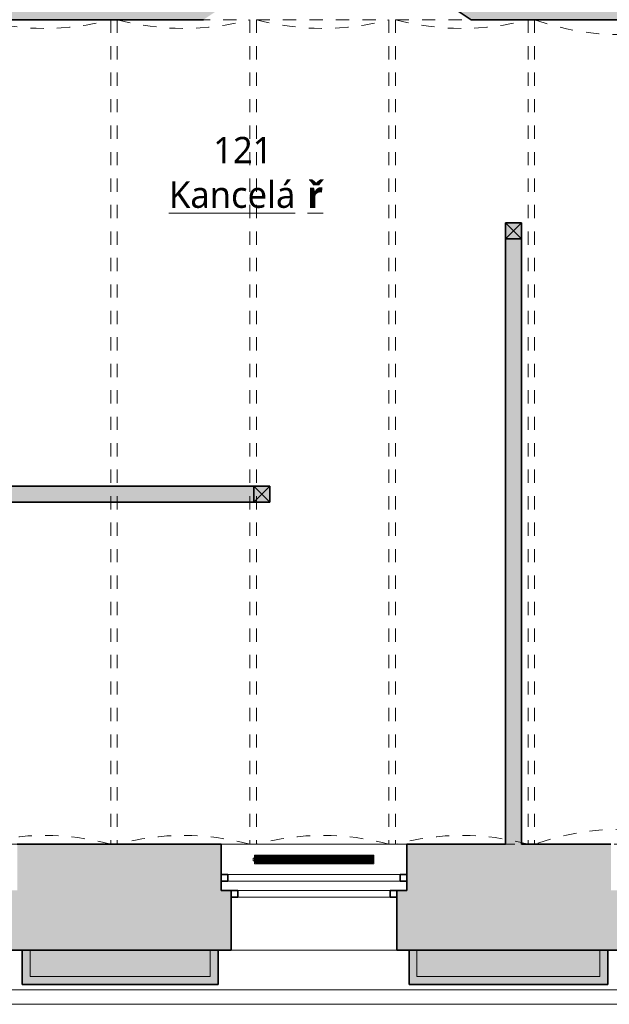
# Model space of a CAD drawing. Header units: metres. Extents: x -0.3 to 46.9, y -0.4 to 27.9.
# Tile 17 of 26: x 27.4 to 31.9, y 0.1 to 7.6. Entities that reach past the tile are written whole.
import ezdxf

# ---------------------------------------------------------------- set-up
doc = ezdxf.new("R2010")
doc.units = ezdxf.units.M
doc.linetypes.add('AV - Cerch_ 1 tecka 4mm', pattern=[0.006, 0.004, -0.001, 0, -0.001])
doc.layers.add('AV-MISTNOSTI', color=5, linetype='Continuous', lineweight=5, true_color=0x0000ff)
for name, color, linetype, lineweight in [('AV-SRAFY', 7, 'Continuous', 35), ('AV-STAVBA', 7, 'Continuous', 18), ('AV-VYBAVENI', 7, 'Continuous', 18)]:
    doc.layers.add(name, color=color, linetype=linetype, lineweight=lineweight)
doc.styles.add('Trebuchet MS_B', font='trebuc.ttf', dxfattribs={"height": 0.2})

# ---------------------------------------------------------------- blocks, each defined once
blk = doc.blocks.new('SCO_Koncepční obdelníkový sloup - 120_120-917259-1NP')
at = {"layer": 'AV-STAVBA', "true_color": 0xcccccc}
blk.add_hatch(color=254, dxfattribs=at).paths.add_polyline_path([(0.06, -0.06), (0.06, 0.06), (-0.06, 0.06), (-0.06, -0.06)])
at = {"layer": 'AV-STAVBA', "color": 254, "true_color": 0xcccccc}
for p, q in [((0.06, 0.06), (-0.06, -0.06)), ((-0.06, 0.06), (0.06, -0.06))]:
    blk.add_line(p, q, dxfattribs=at)
at = {"layer": 'AV-STAVBA', "color": 254, "lineweight": 35, "true_color": 0xcccccc}
for p, q in [((0.06, 0.06), (-0.06, 0.06)), ((-0.06, 0.06), (-0.06, -0.06)), ((0.06, -0.06), (0.06, 0.06)), ((-0.06, -0.06), (0.06, -0.06))]:
    blk.add_line(p, q, dxfattribs=at)
blk = doc.blocks.new('SCO_Koncepční obdelníkový sloup - 120_120-1397185-1NP')
at = {"layer": 'AV-STAVBA', "true_color": 0xcccccc}
blk.add_hatch(color=254, dxfattribs=at).paths.add_polyline_path([(0.06, -0.06), (0.06, 0.06), (-0.06, 0.06), (-0.06, -0.06)])
at = {"layer": 'AV-STAVBA', "color": 254, "true_color": 0xcccccc}
for p, q in [((0.06, 0.06), (-0.06, -0.06)), ((-0.06, 0.06), (0.06, -0.06))]:
    blk.add_line(p, q, dxfattribs=at)
at = {"layer": 'AV-STAVBA', "color": 254, "lineweight": 35, "true_color": 0xcccccc}
for p, q in [((0.06, 0.06), (-0.06, 0.06)), ((-0.06, 0.06), (-0.06, -0.06)), ((0.06, -0.06), (0.06, 0.06)), ((-0.06, -0.06), (0.06, -0.06))]:
    blk.add_line(p, q, dxfattribs=at)
blk = doc.blocks.new('GM_Void_valená klenba - GM_Void_valená klenba-1557061-1NP')
at = {"layer": 'AV-STAVBA', "color": 254, "linetype": 'AV - Cerch_ 1 tecka 4mm', "lineweight": 13, "true_color": 0xcccccc}
for p, q in [((-0.5, 3.115), (-0.5, -3.115)), ((-0.5, 3.115), (0.5, 3.115)), ((0.5, 3.115), (0.5, -3.115)), ((-0.5, -3.115), (0.5, -3.115))]:
    blk.add_line(p, q, dxfattribs=at)
for centre, start, end in [((0, 4.9791), 254.98527, 285.01473), ((0, -4.9791), 74.98527, 105.01473)]:
    blk.add_arc(centre, 1.93, start, end, dxfattribs=at)
blk = doc.blocks.new('GM_Void_valená klenba - GM_Void_valená klenba-1557064-1NP')
at = {"layer": 'AV-STAVBA', "color": 254, "linetype": 'AV - Cerch_ 1 tecka 4mm', "lineweight": 13, "true_color": 0xcccccc}
for p, q in [((-0.65, 3.115), (-0.65, -3.115)), ((-0.65, 3.115), (0.65, 3.115)), ((0.65, 3.115), (0.65, -3.115)), ((-0.65, -3.115), (0.65, -3.115))]:
    blk.add_line(p, q, dxfattribs=at)
for centre, start, end in [((0, 4.9323), 250.31872, 289.68128), ((0, -4.9323), 70.31872, 109.68128)]:
    blk.add_arc(centre, 1.93, start, end, dxfattribs=at)
blk = doc.blocks.new('Zdobná fasáda 1NP - Zdobná fasáda 1NP-1554848-1NP')
at = {"layer": 'AV-STAVBA', "true_color": 0xcccccc}
for points in [[(27.5863, 0.2882), (28.9214, 0.2882), (28.9214, 0.5482), (28.8614, 0.5482), (28.8614, 0.3482), (27.5014, 0.3482), (27.5014, 0.5482), (27.4414, 0.5482), (27.4414, 0.2882)], [(31.6108, 0.2882), (31.8614, 0.2882), (31.8614, 0.5482), (31.8014, 0.5482), (31.8014, 0.3482), (30.4214, 0.3482), (30.4214, 0.5482), (30.3614, 0.5482), (30.3614, 0.2882)]]:
    blk.add_hatch(color=254, dxfattribs=at).paths.add_polyline_path(points)
at = {"layer": 'AV-STAVBA', "color": 254, "lineweight": 35, "true_color": 0xcccccc}
for p, q in [((27.5014, 0.5482), (27.4414, 0.5482)), ((27.4414, 0.5482), (27.4414, 0.2882)), ((28.9214, 0.5482), (28.8614, 0.5482)), ((28.9214, 0.2882), (28.9214, 0.5482)), ((30.4214, 0.5482), (30.3614, 0.5482)), ((30.3614, 0.5482), (30.3614, 0.2882)), ((31.8614, 0.5482), (31.8014, 0.5482)), ((31.8614, 0.2882), (31.8614, 0.5482)), ((27.4414, 0.2882), (28.9214, 0.2882)), ((30.3614, 0.2882), (31.8614, 0.2882))]:
    blk.add_line(p, q, dxfattribs=at)
at = {"layer": 'AV-STAVBA', "color": 254, "true_color": 0xcccccc}
for p, q in [((27.5014, 0.3482), (27.5014, 0.5482)), ((28.8614, 0.5482), (28.8614, 0.3482)), ((30.4214, 0.3482), (30.4214, 0.5482)), ((31.8014, 0.5482), (31.8014, 0.3482)), ((28.8614, 0.3482), (27.5014, 0.3482)), ((31.8014, 0.3482), (30.4214, 0.3482)), ((33.9191, 0.2482), (21.4748, 0.2482)), ((33.8298, 0.1382), (21.3648, 0.1382))]:
    blk.add_line(p, q, dxfattribs=at)
blk = doc.blocks.new('WI_2-1_dvojité_bez středního sloupku_vnější půlkruhové nadpraží - 1250x-1564289-1NP')
at = {"layer": 'AV-STAVBA', "color": 254, "linetype": 'AV - Cerch_ 1 tecka 4mm', "lineweight": 13, "true_color": 0xcccccc}
for p, q in [((0.7, 0.4), (-0.7, 0.4)), ((0.625, 0.4), (-0.625, 0.4)), ((-0.625, 0.4), (0.625, 0.4)), ((0.7, -0.4), (-0.7, -0.4)), ((-0.7, -0.4), (0.7, -0.4)), ((0.625, -0.4), (-0.625, -0.4))]:
    blk.add_line(p, q, dxfattribs=at)
at = {"layer": 'AV-STAVBA', "color": 254, "lineweight": 35, "true_color": 0xcccccc}
for p, q in [((-0.575, 0), (-0.625, 0)), ((-0.625, 0), (-0.625, -0.05)), ((-0.575, -0.05), (-0.575, 0)), ((-0.625, -0.05), (-0.575, -0.05)), ((0.625, 0), (0.575, 0)), ((0.575, 0), (0.575, -0.05)), ((0.575, -0.05), (0.625, -0.05)), ((0.625, -0.05), (0.625, 0)), ((-0.7, -0.17), (-0.7, -0.12)), ((-0.7, -0.12), (-0.65, -0.12)), ((-0.65, -0.12), (-0.65, -0.17)), ((0.65, -0.17), (0.65, -0.12)), ((0.65, -0.12), (0.7, -0.12)), ((0.7, -0.12), (0.7, -0.17)), ((-0.65, -0.17), (-0.7, -0.17)), ((0.7, -0.17), (0.65, -0.17))]:
    blk.add_line(p, q, dxfattribs=at)
at = {"layer": 'AV-STAVBA', "color": 254, "true_color": 0xcccccc}
for p, q in [((-0.625, -0.05), (-0.625, 0)), ((-0.625, 0), (0.625, 0)), ((-0.575, 0), (0.031, 0)), ((-0.575, -0.05), (-0.575, 0)), ((0.575, -0.05), (0.575, 0)), ((0.625, -0.05), (0.625, 0)), ((-0.625, -0.05), (0.625, -0.05)), ((0.031, -0.05), (-0.575, -0.05)), ((0.031, 0), (0.575, 0)), ((0.575, -0.05), (0.031, -0.05)), ((-0.7, -0.12), (-0.7, -0.17)), ((-0.7, -0.12), (0.7, -0.12)), ((0.031, -0.12), (-0.65, -0.12)), ((-0.65, -0.12), (-0.65, -0.17)), ((0.65, -0.12), (0.031, -0.12)), ((0.65, -0.12), (0.65, -0.17)), ((0.7, -0.12), (0.7, -0.17)), ((-0.7, -0.17), (0.7, -0.17)), ((-0.65, -0.17), (0.031, -0.17)), ((0.031, -0.17), (0.65, -0.17))]:
    blk.add_line(p, q, dxfattribs=at)
blk = doc.blocks.new('GM_Nika_obdélníková - 1400x1050-1564292-1NP')
at = {"layer": 'AV-STAVBA', "color": 254, "linetype": 'AV - Cerch_ 1 tecka 4mm', "true_color": 0xcccccc}
blk.add_line((-0.7, 0.4), (0.7, 0.4), dxfattribs=at)
blk = doc.blocks.new('D0089 - 1514 - OÚPSŘ_Benešova_rvt-1-1NP')
at = {"layer": 'AV-SRAFY', "lineweight": 18, "true_color": 0xcccccc}
h = blk.add_hatch(color=254, dxfattribs=at)
h.paths.add_polyline_path([(34.6148, 7.5782), (34.6148, 8.5282), (30.6798, 8.5282), (30.6798, 7.6782), (30.8298, 7.5782), (31.6108, 7.5782)])
h.paths.add_polyline_path([(25.6948, 7.5782), (28.8098, 7.5782), (28.9598, 7.6782), (28.9598, 8.5282), (22.4048, 8.5282), (22.4048, 7.5782), (25.574, 7.5782)])
h.paths.add_polyline_path([(35.9348, 7.5782), (36.9798, 7.5782), (36.9798, 8.5282), (35.9348, 8.5282), (35.9348, 8.3443)])
h.paths.add_polyline_path([(38.8598, 7.5782), (39.1448, 7.5782), (39.1448, 8.5282), (38.8598, 8.5282), (38.8598, 8.3443)])
for points in [[(31.0898, 1.3482), (31.2098, 1.3482), (31.2098, 5.9232), (31.0898, 5.9232), (31.0898, 2.5679)], [(27.5863, 3.9332), (29.1898, 3.9332), (29.1898, 4.0532), (24.7148, 4.0532), (24.7148, 3.9332), (25.574, 3.9332)]]:
    blk.add_hatch(color=254, dxfattribs=at).paths.add_polyline_path(points)
h = blk.add_hatch(color=254, dxfattribs=at)
h.paths.add_polyline_path([(29.0198, 0.5482), (29.0198, 0.9982), (28.9448, 0.9982), (28.9448, 1.3482), (27.4048, 1.3482), (27.4048, 0.9982), (27.3298, 0.9982), (27.3298, 0.5482), (27.5863, 0.5482)])
h.paths.add_polyline_path([(33.2098, 0.5482), (34.0048, 0.5482), (34.0048, 1.3482), (33.2848, 1.3482), (33.2848, 0.9982), (33.2098, 0.9982)])
h.paths.add_polyline_path([(31.6108, 0.5482), (31.9598, 0.5482), (31.9598, 0.9982), (31.8848, 0.9982), (31.8848, 1.3482), (30.3448, 1.3482), (30.3448, 0.9982), (30.2698, 0.9982), (30.2698, 0.5482), (30.3448, 0.5482)])
h.paths.add_polyline_path([(23.1398, 0.5482), (23.1398, 0.9982), (23.0648, 0.9982), (23.0648, 1.3482), (22.1148, 1.3482), (22.1148, 0.5482), (22.5556, 0.5482)])
h.paths.add_polyline_path([(26.0798, 0.5482), (26.0798, 0.9982), (26.0048, 0.9982), (26.0048, 1.3482), (24.4648, 1.3482), (24.4648, 0.9982), (24.3898, 0.9982), (24.3898, 0.5482), (25.574, 0.5482)])
h = blk.add_hatch(color=254, dxfattribs=at)
h.paths.add_polyline_path([(21.6198, 0.3482), (23.0114, 0.3482), (23.0114, 0.5482), (21.6198, 0.5482), (21.6198, 0.4017)])
h.paths.add_polyline_path([(34.0048, 0.3482), (34.0048, 0.5482), (33.3614, 0.5482), (33.3614, 0.3482), (33.9791, 0.3482)])
h.paths.add_polyline_path([(27.5014, 0.3482), (28.8614, 0.3482), (28.8614, 0.5482), (27.5014, 0.5482)])
h.paths.add_polyline_path([(31.6108, 0.3482), (31.8014, 0.3482), (31.8014, 0.5482), (30.4214, 0.5482), (30.4214, 0.3482)])
h.paths.add_polyline_path([(24.5714, 0.3482), (25.9414, 0.3482), (25.9414, 0.5482), (24.5714, 0.5482)])
at = {"layer": 'AV-STAVBA', "color": 254, "lineweight": 35, "true_color": 0xcccccc}
for p, q in [((30.6798, 7.6782), (30.8298, 7.5782)), ((25.6948, 7.5782), (28.8098, 7.5782)), ((30.8298, 7.5782), (34.6148, 7.5782)), ((31.0898, 5.9232), (31.0898, 1.3482)), ((31.2098, 1.3482), (31.2098, 5.9232)), ((29.1898, 4.0532), (24.7148, 4.0532)), ((24.7148, 3.9332), (29.1898, 3.9332)), ((28.9448, 1.3482), (27.4048, 1.3482)), ((28.9448, 1.1182), (28.9448, 1.3482)), ((31.0898, 1.3482), (30.3448, 1.3482)), ((30.3448, 1.3482), (30.3448, 1.1182)), ((31.8848, 1.3482), (31.2098, 1.3482)), ((28.9448, 0.9982), (28.9448, 1.0682)), ((30.3448, 1.0682), (30.3448, 0.9982)), ((29.0198, 0.9982), (28.9448, 0.9982)), ((29.0198, 0.5482), (29.0198, 0.9982)), ((30.3448, 0.9982), (30.2698, 0.9982)), ((30.2698, 0.9982), (30.2698, 0.5482)), ((27.3298, 0.5482), (29.0198, 0.5482)), ((28.8614, 0.5482), (27.5014, 0.5482)), ((30.2698, 0.5482), (31.9598, 0.5482)), ((31.8014, 0.5482), (30.4214, 0.5482))]:
    blk.add_line(p, q, dxfattribs=at)
at = {"layer": 'AV-STAVBA', "color": 254, "true_color": 0xcccccc}
for p, q in [((28.9448, 1.3482), (30.3448, 1.3482)), ((27.5014, 0.5482), (27.5014, 0.3482)), ((28.8614, 0.3482), (28.8614, 0.5482)), ((29.0198, 0.5482), (30.2698, 0.5482)), ((30.2698, 0.5482), (29.0198, 0.5482)), ((30.4214, 0.5482), (30.4214, 0.3482)), ((31.8014, 0.3482), (31.8014, 0.5482)), ((27.5014, 0.3482), (28.8614, 0.3482)), ((30.4214, 0.3482), (31.8014, 0.3482)), ((33.9191, 0.2482), (21.8248, 0.2482))]:
    blk.add_line(p, q, dxfattribs=at)
at = {"layer": 'AV-STAVBA', "color": 254, "lineweight": 18, "true_color": 0xcccccc}
for name, p in [('GM_Void_valená klenba - GM_Void_valená klenba-1557061-1NP', (27.6098, 4.4632)), ('GM_Void_valená klenba - GM_Void_valená klenba-1557061-1NP', (28.6598, 4.4632)), ('GM_Void_valená klenba - GM_Void_valená klenba-1557061-1NP', (29.7098, 4.4632)), ('GM_Void_valená klenba - GM_Void_valená klenba-1557061-1NP', (30.7598, 4.4632)), ('GM_Void_valená klenba - GM_Void_valená klenba-1557064-1NP', (31.9598, 4.4632)), ('SCO_Koncepční obdelníkový sloup - 120_120-917259-1NP', (31.1498, 5.9832)), ('SCO_Koncepční obdelníkový sloup - 120_120-1397185-1NP', (29.2498, 3.9932)), ('GM_Nika_obdélníková - 1400x1050-1564292-1NP', (29.6448, 0.9482)), ('Zdobná fasáda 1NP - Zdobná fasáda 1NP-1554848-1NP', (0, 0))]:
    blk.add_blockref(name, p, dxfattribs=at)
at = {"layer": 'AV-STAVBA', "color": 254, "lineweight": 18, "true_color": 0xcccccc, "rotation": 180}
blk.add_blockref('WI_2-1_dvojité_bez středního sloupku_vnější půlkruhové nadpraží - 1250x-1564289-1NP', (29.6448, 0.9482), dxfattribs=at)
blk = doc.blocks.new('PF_Deskový radiátor_připojení boční - 900_450_66-876085-1NP')
at = {"layer": 'AV-VYBAVENI', "color": 5, "true_color": 0x0000ff}
for p, q in [((-0.45, 0.01), (-0.46, 0.01)), ((-0.46, 0.01), (-0.46, -0.01)), ((-0.46, 0.01), (-0.46, 0.0097)), ((-0.45, 0.01), (-0.46, 0.01)), ((-0.46, 0.01), (-0.46, 0.0097)), ((-0.46, 0.01), (-0.46, 0.0097)), ((0.45, 0.033), (-0.45, 0.033)), ((-0.45, 0.033), (-0.45, -0.033)), ((-0.443, -0.026), (-0.443, 0.026)), ((-0.443, 0.026), (0.443, 0.026)), ((-0.433, 0.026), (-0.436, 0.026)), ((-0.436, 0.026), (-0.436, -0.026)), ((-0.433, -0.026), (-0.433, 0.026)), ((-0.4245, 0.026), (-0.4275, 0.026)), ((-0.4275, 0.026), (-0.4275, -0.026)), ((-0.4245, -0.026), (-0.4245, 0.026)), ((-0.416, 0.026), (-0.419, 0.026)), ((-0.419, 0.026), (-0.419, -0.026)), ((-0.416, -0.026), (-0.416, 0.026)), ((-0.4075, 0.026), (-0.4105, 0.026)), ((-0.4105, 0.026), (-0.4105, -0.026)), ((-0.4075, -0.026), (-0.4075, 0.026)), ((-0.399, 0.026), (-0.402, 0.026)), ((-0.402, 0.026), (-0.402, -0.026)), ((-0.399, -0.026), (-0.399, 0.026)), ((-0.3905, 0.026), (-0.3935, 0.026)), ((-0.3935, 0.026), (-0.3935, -0.026)), ((-0.3905, -0.026), (-0.3905, 0.026)), ((-0.382, 0.026), (-0.385, 0.026)), ((-0.385, 0.026), (-0.385, -0.026)), ((-0.382, -0.026), (-0.382, 0.026)), ((-0.3735, 0.026), (-0.3765, 0.026)), ((-0.3765, 0.026), (-0.3765, -0.026)), ((-0.3735, -0.026), (-0.3735, 0.026)), ((-0.365, 0.026), (-0.368, 0.026)), ((-0.368, 0.026), (-0.368, -0.026)), ((-0.365, -0.026), (-0.365, 0.026)), ((-0.3565, 0.026), (-0.3595, 0.026)), ((-0.3595, 0.026), (-0.3595, -0.026)), ((-0.3565, -0.026), (-0.3565, 0.026)), ((-0.348, 0.026), (-0.351, 0.026)), ((-0.351, 0.026), (-0.351, -0.026)), ((-0.348, -0.026), (-0.348, 0.026)), ((-0.3395, 0.026), (-0.3425, 0.026)), ((-0.3425, 0.026), (-0.3425, -0.026)), ((-0.3395, -0.026), (-0.3395, 0.026)), ((-0.331, 0.026), (-0.334, 0.026)), ((-0.334, 0.026), (-0.334, -0.026)), ((-0.331, -0.026), (-0.331, 0.026)), ((-0.3225, 0.026), (-0.3255, 0.026)), ((-0.3255, 0.026), (-0.3255, -0.026)), ((-0.3225, -0.026), (-0.3225, 0.026)), ((-0.314, 0.026), (-0.317, 0.026)), ((-0.317, 0.026), (-0.317, -0.026)), ((-0.314, -0.026), (-0.314, 0.026)), ((-0.3055, 0.026), (-0.3085, 0.026)), ((-0.3085, 0.026), (-0.3085, -0.026)), ((-0.3055, -0.026), (-0.3055, 0.026)), ((-0.297, 0.026), (-0.3, 0.026)), ((-0.3, 0.026), (-0.3, -0.026)), ((-0.297, -0.026), (-0.297, 0.026)), ((-0.2885, 0.026), (-0.2915, 0.026)), ((-0.2915, 0.026), (-0.2915, -0.026)), ((-0.2885, -0.026), (-0.2885, 0.026)), ((-0.28, 0.026), (-0.283, 0.026)), ((-0.283, 0.026), (-0.283, -0.026)), ((-0.28, -0.026), (-0.28, 0.026)), ((-0.2715, 0.026), (-0.2745, 0.026)), ((-0.2745, 0.026), (-0.2745, -0.026)), ((-0.2715, -0.026), (-0.2715, 0.026)), ((-0.263, 0.026), (-0.266, 0.026)), ((-0.266, 0.026), (-0.266, -0.026)), ((-0.263, -0.026), (-0.263, 0.026)), ((-0.2545, 0.026), (-0.2575, 0.026)), ((-0.2575, 0.026), (-0.2575, -0.026)), ((-0.2545, -0.026), (-0.2545, 0.026)), ((-0.246, 0.026), (-0.249, 0.026)), ((-0.249, 0.026), (-0.249, -0.026)), ((-0.246, -0.026), (-0.246, 0.026)), ((-0.2375, 0.026), (-0.2405, 0.026)), ((-0.2405, 0.026), (-0.2405, -0.026)), ((-0.2375, -0.026), (-0.2375, 0.026)), ((-0.229, 0.026), (-0.232, 0.026)), ((-0.232, 0.026), (-0.232, -0.026)), ((-0.229, -0.026), (-0.229, 0.026)), ((-0.2205, 0.026), (-0.2235, 0.026)), ((-0.2235, 0.026), (-0.2235, -0.026)), ((-0.2205, -0.026), (-0.2205, 0.026)), ((-0.212, 0.026), (-0.215, 0.026)), ((-0.215, 0.026), (-0.215, -0.026)), ((-0.212, -0.026), (-0.212, 0.026)), ((-0.2035, 0.026), (-0.2065, 0.026)), ((-0.2065, 0.026), (-0.2065, -0.026)), ((-0.2035, -0.026), (-0.2035, 0.026)), ((-0.195, 0.026), (-0.198, 0.026)), ((-0.198, 0.026), (-0.198, -0.026)), ((-0.195, -0.026), (-0.195, 0.026)), ((-0.1865, 0.026), (-0.1895, 0.026)), ((-0.1895, 0.026), (-0.1895, -0.026)), ((-0.1865, -0.026), (-0.1865, 0.026)), ((-0.178, 0.026), (-0.181, 0.026)), ((-0.181, 0.026), (-0.181, -0.026)), ((-0.178, -0.026), (-0.178, 0.026)), ((-0.1695, 0.026), (-0.1725, 0.026)), ((-0.1725, 0.026), (-0.1725, -0.026)), ((-0.1695, -0.026), (-0.1695, 0.026)), ((-0.161, 0.026), (-0.164, 0.026)), ((-0.164, 0.026), (-0.164, -0.026)), ((-0.161, -0.026), (-0.161, 0.026)), ((-0.1525, 0.026), (-0.1555, 0.026)), ((-0.1555, 0.026), (-0.1555, -0.026)), ((-0.1525, -0.026), (-0.1525, 0.026)), ((-0.144, 0.026), (-0.147, 0.026)), ((-0.147, 0.026), (-0.147, -0.026)), ((-0.144, -0.026), (-0.144, 0.026)), ((-0.1355, 0.026), (-0.1385, 0.026)), ((-0.1385, 0.026), (-0.1385, -0.026)), ((-0.1355, -0.026), (-0.1355, 0.026)), ((-0.127, 0.026), (-0.13, 0.026)), ((-0.13, 0.026), (-0.13, -0.026)), ((-0.127, -0.026), (-0.127, 0.026)), ((-0.1185, 0.026), (-0.1215, 0.026)), ((-0.1215, 0.026), (-0.1215, -0.026)), ((-0.1185, -0.026), (-0.1185, 0.026)), ((-0.11, 0.026), (-0.113, 0.026)), ((-0.113, 0.026), (-0.113, -0.026)), ((-0.11, -0.026), (-0.11, 0.026)), ((-0.1015, 0.026), (-0.1045, 0.026)), ((-0.1045, 0.026), (-0.1045, -0.026)), ((-0.1015, -0.026), (-0.1015, 0.026)), ((-0.093, 0.026), (-0.096, 0.026)), ((-0.096, 0.026), (-0.096, -0.026)), ((-0.093, -0.026), (-0.093, 0.026)), ((-0.0845, 0.026), (-0.0875, 0.026)), ((-0.0875, 0.026), (-0.0875, -0.026)), ((-0.0845, -0.026), (-0.0845, 0.026)), ((-0.076, 0.026), (-0.079, 0.026)), ((-0.079, 0.026), (-0.079, -0.026)), ((-0.076, -0.026), (-0.076, 0.026)), ((-0.0675, 0.026), (-0.0705, 0.026)), ((-0.0705, 0.026), (-0.0705, -0.026)), ((-0.0675, -0.026), (-0.0675, 0.026)), ((-0.059, 0.026), (-0.062, 0.026)), ((-0.062, 0.026), (-0.062, -0.026)), ((-0.059, -0.026), (-0.059, 0.026)), ((-0.0505, 0.026), (-0.0535, 0.026)), ((-0.0535, 0.026), (-0.0535, -0.026)), ((-0.0505, -0.026), (-0.0505, 0.026)), ((-0.042, 0.026), (-0.045, 0.026)), ((-0.045, 0.026), (-0.045, -0.026)), ((-0.042, -0.026), (-0.042, 0.026)), ((-0.0335, 0.026), (-0.0365, 0.026)), ((-0.0365, 0.026), (-0.0365, -0.026)), ((-0.0335, -0.026), (-0.0335, 0.026)), ((-0.025, 0.026), (-0.028, 0.026)), ((-0.028, 0.026), (-0.028, -0.026)), ((-0.025, -0.026), (-0.025, 0.026)), ((-0.0165, 0.026), (-0.0195, 0.026)), ((-0.0195, 0.026), (-0.0195, -0.026)), ((-0.0165, -0.026), (-0.0165, 0.026)), ((-0.008, 0.026), (-0.011, 0.026)), ((-0.011, 0.026), (-0.011, -0.026)), ((-0.008, -0.026), (-0.008, 0.026)), ((0.0005, 0.026), (-0.0025, 0.026)), ((-0.0025, 0.026), (-0.0025, -0.026)), ((0.0005, -0.026), (0.0005, 0.026)), ((0.009, 0.026), (0.006, 0.026)), ((0.006, 0.026), (0.006, -0.026)), ((0.009, -0.026), (0.009, 0.026)), ((0.0175, 0.026), (0.0145, 0.026)), ((0.0145, 0.026), (0.0145, -0.026)), ((0.0175, -0.026), (0.0175, 0.026)), ((0.026, 0.026), (0.023, 0.026)), ((0.023, 0.026), (0.023, -0.026)), ((0.026, -0.026), (0.026, 0.026)), ((0.0345, 0.026), (0.0315, 0.026)), ((0.0315, 0.026), (0.0315, -0.026)), ((0.0345, -0.026), (0.0345, 0.026)), ((0.043, 0.026), (0.04, 0.026)), ((0.04, 0.026), (0.04, -0.026)), ((0.043, -0.026), (0.043, 0.026)), ((0.0515, 0.026), (0.0485, 0.026)), ((0.0485, 0.026), (0.0485, -0.026)), ((0.0515, -0.026), (0.0515, 0.026)), ((0.06, 0.026), (0.057, 0.026)), ((0.057, 0.026), (0.057, -0.026)), ((0.06, -0.026), (0.06, 0.026)), ((0.0685, 0.026), (0.0655, 0.026)), ((0.0655, 0.026), (0.0655, -0.026)), ((0.0685, -0.026), (0.0685, 0.026)), ((0.077, 0.026), (0.074, 0.026)), ((0.074, 0.026), (0.074, -0.026)), ((0.077, -0.026), (0.077, 0.026)), ((0.0855, 0.026), (0.0825, 0.026)), ((0.0825, 0.026), (0.0825, -0.026)), ((0.0855, -0.026), (0.0855, 0.026)), ((0.094, 0.026), (0.091, 0.026)), ((0.091, 0.026), (0.091, -0.026)), ((0.094, -0.026), (0.094, 0.026)), ((0.1025, 0.026), (0.0995, 0.026)), ((0.0995, 0.026), (0.0995, -0.026)), ((0.1025, -0.026), (0.1025, 0.026)), ((0.111, 0.026), (0.108, 0.026)), ((0.108, 0.026), (0.108, -0.026)), ((0.111, -0.026), (0.111, 0.026)), ((0.1195, 0.026), (0.1165, 0.026)), ((0.1165, 0.026), (0.1165, -0.026)), ((0.1195, -0.026), (0.1195, 0.026)), ((0.128, 0.026), (0.125, 0.026)), ((0.125, 0.026), (0.125, -0.026)), ((0.128, -0.026), (0.128, 0.026)), ((0.1365, 0.026), (0.1335, 0.026)), ((0.1335, 0.026), (0.1335, -0.026)), ((0.1365, -0.026), (0.1365, 0.026)), ((0.145, 0.026), (0.142, 0.026)), ((0.142, 0.026), (0.142, -0.026)), ((0.145, -0.026), (0.145, 0.026)), ((0.1535, 0.026), (0.1505, 0.026)), ((0.1505, 0.026), (0.1505, -0.026)), ((0.1535, -0.026), (0.1535, 0.026)), ((0.162, 0.026), (0.159, 0.026)), ((0.159, 0.026), (0.159, -0.026)), ((0.162, -0.026), (0.162, 0.026)), ((0.1705, 0.026), (0.1675, 0.026)), ((0.1675, 0.026), (0.1675, -0.026)), ((0.1705, -0.026), (0.1705, 0.026)), ((0.179, 0.026), (0.176, 0.026)), ((0.176, 0.026), (0.176, -0.026)), ((0.179, -0.026), (0.179, 0.026)), ((0.1875, 0.026), (0.1845, 0.026)), ((0.1845, 0.026), (0.1845, -0.026)), ((0.1875, -0.026), (0.1875, 0.026)), ((0.196, 0.026), (0.193, 0.026)), ((0.193, 0.026), (0.193, -0.026)), ((0.196, -0.026), (0.196, 0.026)), ((0.2045, 0.026), (0.2015, 0.026)), ((0.2015, 0.026), (0.2015, -0.026)), ((0.2045, -0.026), (0.2045, 0.026)), ((0.213, 0.026), (0.21, 0.026)), ((0.21, 0.026), (0.21, -0.026)), ((0.213, -0.026), (0.213, 0.026)), ((0.2215, 0.026), (0.2185, 0.026)), ((0.2185, 0.026), (0.2185, -0.026)), ((0.2215, -0.026), (0.2215, 0.026)), ((0.23, 0.026), (0.227, 0.026)), ((0.227, 0.026), (0.227, -0.026)), ((0.23, -0.026), (0.23, 0.026)), ((0.2385, 0.026), (0.2355, 0.026)), ((0.2355, 0.026), (0.2355, -0.026)), ((0.2385, -0.026), (0.2385, 0.026)), ((0.247, 0.026), (0.244, 0.026)), ((0.244, 0.026), (0.244, -0.026)), ((0.247, -0.026), (0.247, 0.026)), ((0.2555, 0.026), (0.2525, 0.026)), ((0.2525, 0.026), (0.2525, -0.026)), ((0.2555, -0.026), (0.2555, 0.026)), ((0.264, 0.026), (0.261, 0.026)), ((0.261, 0.026), (0.261, -0.026)), ((0.264, -0.026), (0.264, 0.026)), ((0.2725, 0.026), (0.2695, 0.026)), ((0.2695, 0.026), (0.2695, -0.026)), ((0.2725, -0.026), (0.2725, 0.026)), ((0.281, 0.026), (0.278, 0.026)), ((0.278, 0.026), (0.278, -0.026)), ((0.281, -0.026), (0.281, 0.026)), ((0.2895, 0.026), (0.2865, 0.026)), ((0.2865, 0.026), (0.2865, -0.026)), ((0.2895, -0.026), (0.2895, 0.026)), ((0.298, 0.026), (0.295, 0.026)), ((0.295, 0.026), (0.295, -0.026)), ((0.298, -0.026), (0.298, 0.026)), ((0.3065, 0.026), (0.3035, 0.026)), ((0.3035, 0.026), (0.3035, -0.026)), ((0.3065, -0.026), (0.3065, 0.026)), ((0.315, 0.026), (0.312, 0.026)), ((0.312, 0.026), (0.312, -0.026)), ((0.315, -0.026), (0.315, 0.026)), ((0.3235, 0.026), (0.3205, 0.026)), ((0.3205, 0.026), (0.3205, -0.026)), ((0.3235, -0.026), (0.3235, 0.026)), ((0.332, 0.026), (0.329, 0.026)), ((0.329, 0.026), (0.329, -0.026)), ((0.332, -0.026), (0.332, 0.026)), ((0.3405, 0.026), (0.3375, 0.026)), ((0.3375, 0.026), (0.3375, -0.026)), ((0.3405, -0.026), (0.3405, 0.026)), ((0.349, 0.026), (0.346, 0.026)), ((0.346, 0.026), (0.346, -0.026)), ((0.349, -0.026), (0.349, 0.026)), ((0.3575, 0.026), (0.3545, 0.026)), ((0.3545, 0.026), (0.3545, -0.026)), ((0.3575, -0.026), (0.3575, 0.026)), ((0.366, 0.026), (0.363, 0.026)), ((0.363, 0.026), (0.363, -0.026)), ((0.366, -0.026), (0.366, 0.026)), ((0.3745, 0.026), (0.3715, 0.026)), ((0.3715, 0.026), (0.3715, -0.026)), ((0.3745, -0.026), (0.3745, 0.026)), ((0.383, 0.026), (0.38, 0.026)), ((0.38, 0.026), (0.38, -0.026)), ((0.383, -0.026), (0.383, 0.026)), ((0.3915, 0.026), (0.3885, 0.026)), ((0.3885, 0.026), (0.3885, -0.026)), ((0.3915, -0.026), (0.3915, 0.026)), ((0.4, 0.026), (0.397, 0.026)), ((0.397, 0.026), (0.397, -0.026)), ((0.4, -0.026), (0.4, 0.026)), ((0.4085, 0.026), (0.4055, 0.026)), ((0.4055, 0.026), (0.4055, -0.026)), ((0.4085, -0.026), (0.4085, 0.026)), ((0.417, 0.026), (0.414, 0.026)), ((0.414, 0.026), (0.414, -0.026)), ((0.417, -0.026), (0.417, 0.026)), ((0.4255, 0.026), (0.4225, 0.026)), ((0.4225, 0.026), (0.4225, -0.026)), ((0.4255, -0.026), (0.4255, 0.026)), ((0.434, 0.026), (0.431, 0.026)), ((0.431, 0.026), (0.431, -0.026)), ((0.434, -0.026), (0.434, 0.026)), ((0.4425, 0.026), (0.4395, 0.026)), ((0.4395, 0.026), (0.4395, -0.026)), ((0.4425, -0.026), (0.4425, 0.026)), ((0.443, 0.026), (0.443, -0.026)), ((0.45, -0.033), (0.45, 0.033)), ((-0.46, -0.0097), (-0.46, -0.01)), ((-0.46, -0.0097), (-0.46, -0.01)), ((-0.46, -0.0097), (-0.46, -0.01)), ((-0.46, -0.01), (-0.45, -0.01)), ((-0.46, -0.01), (-0.45, -0.01)), ((-0.45, -0.033), (0.45, -0.033)), ((0.443, -0.026), (-0.443, -0.026)), ((-0.436, -0.026), (-0.433, -0.026)), ((-0.4275, -0.026), (-0.4245, -0.026)), ((-0.419, -0.026), (-0.416, -0.026)), ((-0.4105, -0.026), (-0.4075, -0.026)), ((-0.402, -0.026), (-0.399, -0.026)), ((-0.3935, -0.026), (-0.3905, -0.026)), ((-0.385, -0.026), (-0.382, -0.026)), ((-0.3765, -0.026), (-0.3735, -0.026)), ((-0.368, -0.026), (-0.365, -0.026)), ((-0.3595, -0.026), (-0.3565, -0.026)), ((-0.351, -0.026), (-0.348, -0.026)), ((-0.3425, -0.026), (-0.3395, -0.026)), ((-0.334, -0.026), (-0.331, -0.026)), ((-0.3255, -0.026), (-0.3225, -0.026)), ((-0.317, -0.026), (-0.314, -0.026)), ((-0.3085, -0.026), (-0.3055, -0.026)), ((-0.3, -0.026), (-0.297, -0.026)), ((-0.2915, -0.026), (-0.2885, -0.026)), ((-0.283, -0.026), (-0.28, -0.026)), ((-0.2745, -0.026), (-0.2715, -0.026)), ((-0.266, -0.026), (-0.263, -0.026)), ((-0.2575, -0.026), (-0.2545, -0.026)), ((-0.249, -0.026), (-0.246, -0.026)), ((-0.2405, -0.026), (-0.2375, -0.026)), ((-0.232, -0.026), (-0.229, -0.026)), ((-0.2235, -0.026), (-0.2205, -0.026)), ((-0.215, -0.026), (-0.212, -0.026)), ((-0.2065, -0.026), (-0.2035, -0.026)), ((-0.198, -0.026), (-0.195, -0.026)), ((-0.1895, -0.026), (-0.1865, -0.026)), ((-0.181, -0.026), (-0.178, -0.026)), ((-0.1725, -0.026), (-0.1695, -0.026)), ((-0.164, -0.026), (-0.161, -0.026)), ((-0.1555, -0.026), (-0.1525, -0.026)), ((-0.147, -0.026), (-0.144, -0.026)), ((-0.1385, -0.026), (-0.1355, -0.026)), ((-0.13, -0.026), (-0.127, -0.026)), ((-0.1215, -0.026), (-0.1185, -0.026)), ((-0.113, -0.026), (-0.11, -0.026)), ((-0.1045, -0.026), (-0.1015, -0.026)), ((-0.096, -0.026), (-0.093, -0.026)), ((-0.0875, -0.026), (-0.0845, -0.026)), ((-0.079, -0.026), (-0.076, -0.026)), ((-0.0705, -0.026), (-0.0675, -0.026)), ((-0.062, -0.026), (-0.059, -0.026)), ((-0.0535, -0.026), (-0.0505, -0.026)), ((-0.045, -0.026), (-0.042, -0.026)), ((-0.0365, -0.026), (-0.0335, -0.026)), ((-0.028, -0.026), (-0.025, -0.026)), ((-0.0195, -0.026), (-0.0165, -0.026)), ((-0.011, -0.026), (-0.008, -0.026)), ((-0.0025, -0.026), (0.0005, -0.026)), ((0.006, -0.026), (0.009, -0.026)), ((0.0145, -0.026), (0.0175, -0.026)), ((0.023, -0.026), (0.026, -0.026)), ((0.0315, -0.026), (0.0345, -0.026)), ((0.04, -0.026), (0.043, -0.026)), ((0.0485, -0.026), (0.0515, -0.026)), ((0.057, -0.026), (0.06, -0.026)), ((0.0655, -0.026), (0.0685, -0.026)), ((0.074, -0.026), (0.077, -0.026)), ((0.0825, -0.026), (0.0855, -0.026)), ((0.091, -0.026), (0.094, -0.026)), ((0.0995, -0.026), (0.1025, -0.026)), ((0.108, -0.026), (0.111, -0.026)), ((0.1165, -0.026), (0.1195, -0.026)), ((0.125, -0.026), (0.128, -0.026)), ((0.1335, -0.026), (0.1365, -0.026)), ((0.142, -0.026), (0.145, -0.026)), ((0.1505, -0.026), (0.1535, -0.026)), ((0.159, -0.026), (0.162, -0.026)), ((0.1675, -0.026), (0.1705, -0.026)), ((0.176, -0.026), (0.179, -0.026)), ((0.1845, -0.026), (0.1875, -0.026)), ((0.193, -0.026), (0.196, -0.026)), ((0.2015, -0.026), (0.2045, -0.026)), ((0.21, -0.026), (0.213, -0.026)), ((0.2185, -0.026), (0.2215, -0.026)), ((0.227, -0.026), (0.23, -0.026)), ((0.2355, -0.026), (0.2385, -0.026)), ((0.244, -0.026), (0.247, -0.026)), ((0.2525, -0.026), (0.2555, -0.026)), ((0.261, -0.026), (0.264, -0.026)), ((0.2695, -0.026), (0.2725, -0.026)), ((0.278, -0.026), (0.281, -0.026)), ((0.2865, -0.026), (0.2895, -0.026)), ((0.295, -0.026), (0.298, -0.026)), ((0.3035, -0.026), (0.3065, -0.026)), ((0.312, -0.026), (0.315, -0.026)), ((0.3205, -0.026), (0.3235, -0.026)), ((0.329, -0.026), (0.332, -0.026)), ((0.3375, -0.026), (0.3405, -0.026)), ((0.346, -0.026), (0.349, -0.026)), ((0.3545, -0.026), (0.3575, -0.026)), ((0.363, -0.026), (0.366, -0.026)), ((0.3715, -0.026), (0.3745, -0.026)), ((0.38, -0.026), (0.383, -0.026)), ((0.3885, -0.026), (0.3915, -0.026)), ((0.397, -0.026), (0.4, -0.026)), ((0.4055, -0.026), (0.4085, -0.026)), ((0.414, -0.026), (0.417, -0.026)), ((0.4225, -0.026), (0.4255, -0.026)), ((0.431, -0.026), (0.434, -0.026)), ((0.4395, -0.026), (0.4425, -0.026))]:
    blk.add_line(p, q, dxfattribs=at)

msp = doc.modelspace()

# ---------------------------------------------------------------- block references
at = {"lineweight": 5}
msp.add_blockref('D0089 - 1514 - OÚPSŘ_Benešova_rvt-1-1NP', (0, 0), dxfattribs=at)
at = {"layer": 'AV-VYBAVENI', "color": 5, "true_color": 0x0000ff}
msp.add_blockref('PF_Deskový radiátor_připojení boční - 900_450_66-876085-1NP', (29.6448, 1.2332), dxfattribs=at)

# ---------------------------------------------------------------- texts
at = {"layer": 'AV-MISTNOSTI', "char_height": 0.2, "attachment_point": 1, "style": 'Trebuchet MS_B'}
for s, insert, width in [('121', (28.8836, 6.6927), 0.601266), ('\\LKancelá', (28.5496, 6.3564), 1.266666), ('\\L\\fTrebuchet MS|b1|i0|c238|p34|;\\Lř', (29.5947, 6.3564), 0.144304)]:
    msp.add_mtext(s, dxfattribs=dict(at, insert=insert, width=width))

doc.saveas('drawing.dxf')
